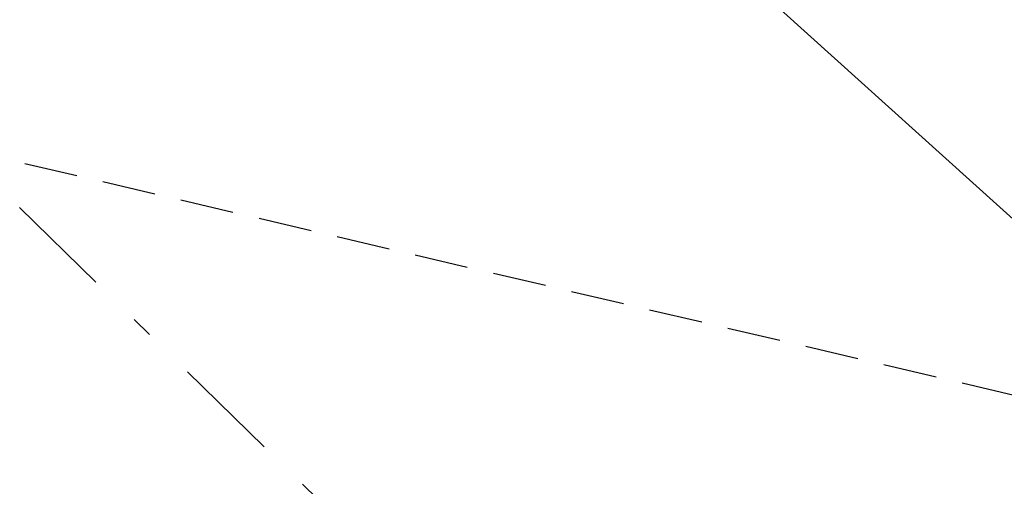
# Model space of a CAD drawing. Extents: x 573479 to 574989, y 161926 to 163436.
# Tile 76 of 256: x 573851.63 to 573856.24, y 162405.71 to 162407.89. Entities that reach past the tile are written whole.
import ezdxf

# ---------------------------------------------------------------- set-up
doc = ezdxf.new("R2010")
doc.units = 0
doc.linetypes.add('DASHDOT', pattern=[1, 0.5, -0.25, 0, -0.25])
doc.linetypes.add('HIDDEN', pattern=[0.375, 0.25, -0.125])
for name, color, linetype in [('12', 7, 'CONTINUOUS'), ('50', 7, 'CONTINUOUS'), ('57', 7, 'CONTINUOUS')]:
    doc.layers.add(name, color=color, linetype=linetype)

msp = doc.modelspace()

# ---------------------------------------------------------------- linework, layer by layer
at = {"layer": '12', "color": 30, "linetype": 'CONTINUOUS', "extrusion": (-5.25586e-05, 2.01753e-05, 1)}
msp.add_lwpolyline([(573851.684631, 162410.681594), (573853.323631, 162409.470594), (573855.191631, 162407.942594), (573856.698631, 162406.583594), (573858.501631, 162405.142594), (573860.206631, 162403.814594), (573861.935631, 162402.429594), (573863.557631, 162400.986594), (573865.194631, 162399.645594), (573867.007631, 162398.355594), (573868.996631, 162396.664594), (573870.761631, 162394.700594), (573872.514631, 162392.764594), (573874.445631, 162390.870594), (573876.091631, 162389.209594), (573877.572631, 162387.297594), (573879.184631, 162385.533594), (573880.879631, 162384.055594), (573882.672631, 162382.603594), (573884.515631, 162381.164594), (573886.236631, 162379.748594), (573888.072631, 162378.729594), (573890.052631, 162377.830594), (573892.344631, 162377.060594), (573894.567631, 162376.437594), (573896.971631, 162375.804594), (573899.121631, 162375.226594), (573901.307631, 162374.710594), (573903.584631, 162374.180594), (573905.936631, 162373.254594), (573908.190631, 162371.971594), (573910.079631, 162370.264594), (573911.456631, 162368.737594), (573912.986631, 162367.178594), (573914.536631, 162365.771594), (573916.133631, 162364.417594), (573918.041632, 162362.893594), (573920.407632, 162361.897594), (573922.813632, 162360.914594), (573924.611632, 162360.023594), (573926.665632, 162358.417594), (573928.170632, 162356.918594), (573929.671632, 162355.508594), (573931.578631, 162353.672594), (573933.298632, 162352.586594), (573935.594632, 162352.087594), (573938.160632, 162351.425594), (573939.636632, 162350.234594), (573941.502632, 162348.586594), (573943.738632, 162347.272594), (573946.001632, 162345.989594), (573948.028632, 162344.812594), (573949.883632, 162343.825594), (573951.790632, 162342.962594), (573953.662632, 162342.176594), (573955.986632, 162341.218594), (573957.868632, 162340.272594), (573959.727632, 162339.376594), (573962.003632, 162338.064594), (573964.062632, 162336.849594), (573966.156632, 162335.726594), (573968.186632, 162334.650594), (573968.336632, 162334.659594)], dxfattribs=at)
at = {"layer": '50', "color": 3, "linetype": 'HIDDEN'}
msp.add_line((573849.102, 162407.822, 695.952), (573863.55, 162404.439, 695.323), dxfattribs=at)
at = {"layer": '57', "color": 6, "linetype": 'DASHDOT'}
msp.add_line((573892.097, 162367.442, 696.055), (573690.452, 162564.663, 698.222), dxfattribs=at)

doc.saveas('drawing.dxf')
